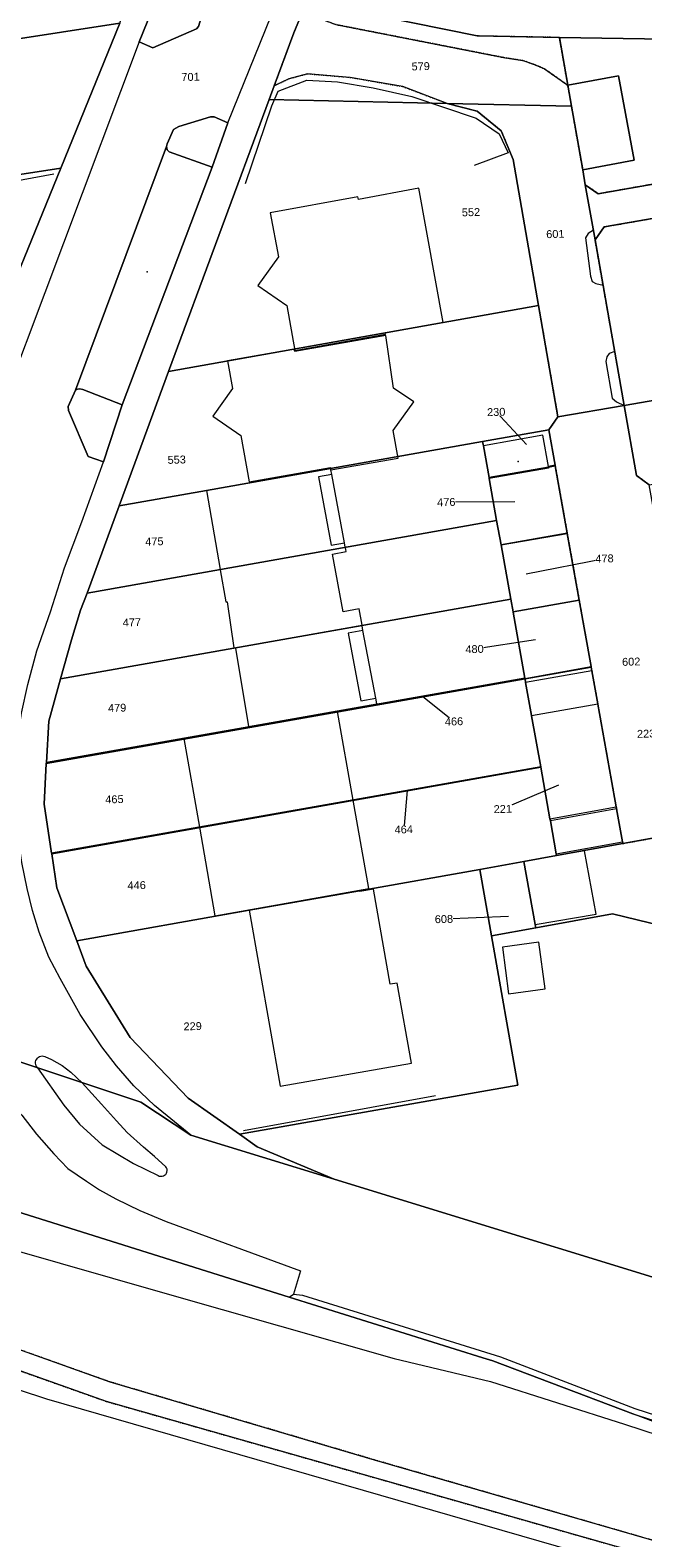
# Model space of a CAD drawing. Header units: millimetres. Extents: x -191 to 81095, y -508122 to 28741.
# Tile 38 of 251: x 4758 to 4813, y 9459 to 9593. Entities that reach past the tile are written whole.
import ezdxf

# ---------------------------------------------------------------- set-up
doc = ezdxf.new("R2010")
doc.units = ezdxf.units.MM
doc.linetypes.add('VE22-087 DB - VST Hervest-Dorsten ALK VA2736$0$1', pattern=[0])
doc.linetypes.add('VE22-087 DB - VST Hervest-Dorsten ALK VA2736$0$2', pattern=[0.16, 0.06, -0.1])
doc.layers.get('0').update_dxf_attribs({"color": 251})
for name, color, linetype, lineweight in [('VE22-087 DB - VST Hervest-Dorsten ALK VA2736$0$AX_Bauteil', 7, 'VE22-087 DB - VST Hervest-Dorsten ALK VA2736$0$1', 18), ('VE22-087 DB - VST Hervest-Dorsten ALK VA2736$0$AX_DammWallDeich', 7, 'VE22-087 DB - VST Hervest-Dorsten ALK VA2736$0$1', 18), ('VE22-087 DB - VST Hervest-Dorsten ALK VA2736$0$AX_Flurstueck', 9, 'VE22-087 DB - VST Hervest-Dorsten ALK VA2736$0$1', 18), ('VE22-087 DB - VST Hervest-Dorsten ALK VA2736$0$AX_Gebaeude', 7, 'VE22-087 DB - VST Hervest-Dorsten ALK VA2736$0$1', 18), ('VE22-087 DB - VST Hervest-Dorsten ALK VA2736$0$AX_Gelaendekante', 7, 'VE22-087 DB - VST Hervest-Dorsten ALK VA2736$0$1', 18), ('VE22-087 DB - VST Hervest-Dorsten ALK VA2736$0$AX_IndustrieUndGewerbeflaeche', 7, 'VE22-087 DB - VST Hervest-Dorsten ALK VA2736$0$1', 18), ('VE22-087 DB - VST Hervest-Dorsten ALK VA2736$0$AX_Platz', 7, 'VE22-087 DB - VST Hervest-Dorsten ALK VA2736$0$1', 18), ('VE22-087 DB - VST Hervest-Dorsten ALK VA2736$0$AX_SportFreizeitUndErholungsflaeche', 7, 'VE22-087 DB - VST Hervest-Dorsten ALK VA2736$0$1', 18), ('VE22-087 DB - VST Hervest-Dorsten ALK VA2736$0$AX_Strassenverkehr', 7, 'VE22-087 DB - VST Hervest-Dorsten ALK VA2736$0$1', 18), ('VE22-087 DB - VST Hervest-Dorsten ALK VA2736$0$AX_Strassenverkehrsanlage', 7, 'VE22-087 DB - VST Hervest-Dorsten ALK VA2736$0$1', 18), ('VE22-087 DB - VST Hervest-Dorsten ALK VA2736$0$AX_UnlandVegetationsloseFlaeche', 7, 'VE22-087 DB - VST Hervest-Dorsten ALK VA2736$0$1', 18), ('VE22-087 DB - VST Hervest-Dorsten ALK VA2736$0$AX_Vegetationsmerkmal', 7, 'VE22-087 DB - VST Hervest-Dorsten ALK VA2736$0$1', 18), ('VE22-087 DB - VST Hervest-Dorsten ALK VA2736$0$AX_Weg', 7, 'VE22-087 DB - VST Hervest-Dorsten ALK VA2736$0$1', 18), ('VE22-087 DB - VST Hervest-Dorsten ALK VA2736$0$AX_Wohnbauflaeche', 7, 'VE22-087 DB - VST Hervest-Dorsten ALK VA2736$0$1', 18)]:
    doc.layers.add(name, color=color, linetype=linetype, lineweight=lineweight)
doc.layers.add('XREF ALK Kataster', color=251, linetype='Continuous')
doc.styles.add('VE22-087 DB - VST Hervest-Dorsten ALK VA2736$0$0', font='arial.ttf')

# ---------------------------------------------------------------- blocks, each defined once
blk = doc.blocks.new('VE22-087 DB - VST Hervest-Dorsten ALK VA2736$0$99')
at = {"color": 0}
blk.add_point((0, 0), dxfattribs=at)
blk = doc.blocks.new('VE22-087 DB - VST Hervest-Dorsten ALK VA2736')
at = {"layer": 'VE22-087 DB - VST Hervest-Dorsten ALK VA2736$0$AX_Bauteil', "color": 7, "linetype": 'VE22-087 DB - VST Hervest-Dorsten ALK VA2736$0$1', "lineweight": 13, "ltscale": 0.5}
for points in [[(4783.81, 9553.09, 0), (4784.93, 9547.01, 0), (4786.11, 9547.23, 0), (4784.98, 9553.3, 0)], [(4786.44, 9539.19, 0), (4787.57, 9533.16, 0), (4788.9, 9533.41, 0), (4787.77, 9539.43, 0)]]:
    blk.add_polyline3d(points, close=True, dxfattribs=at)
at = {"layer": 'VE22-087 DB - VST Hervest-Dorsten ALK VA2736$0$AX_Flurstueck', "linetype": 'VE22-087 DB - VST Hervest-Dorsten ALK VA2736$0$1', "lineweight": 13, "ltscale": 0.5}
for points in [[(4766.11, 9593.5, 0), (4760.83, 9580.59, 0), (4754.01, 9563.9, 0)], [(4755.11, 9501.7, 0), (4767.96, 9497.43, 0), (4772.44, 9494.49, 0), (4785.19, 9490.58, 0), (4778.35, 9493.46, 0), (4776.76, 9494.58, 0), (4772.19, 9497.8, 0), (4767.03, 9503.2, 0), (4763.11, 9509.54, 0), (4762.26, 9511.8, 0), (4760.49, 9516.53, 0), (4760.03, 9519.55, 0), (4760.02, 9519.61, 0), (4759.36, 9523.97, 0), (4759.55, 9527.6, 0), (4759.56, 9527.67, 0), (4759.76, 9531.36, 0), (4760.81, 9535.12, 0), (4761.79, 9538.6, 0), (4762.61, 9541.24, 0), (4763.18, 9542.76, 0), (4766.04, 9550.51, 0), (4770.45, 9562.47, 0), (4779.41, 9586.7, 0), (4779.86, 9587.92, 0), (4781.6, 9592.63, 0), (4783.05, 9596.17, 0)], [(4718.73, 9598.29, 0), (4716.67, 9592.69, 0), (4715.34, 9589.05, 0), (4713.64, 9584.4, 0), (4717.37, 9586, 0), (4718.6, 9586.19, 0), (4723.71, 9586.97, 0), (4766.11, 9593.5, 0)], [(4730.56, 9495.99, 0), (4781.19, 9480.09, 0), (4798.45, 9474.67, 0), (4799.33, 9474.42, 0), (4811.83, 9469.71, 0), (4834.12, 9462.64, 0), (4837.9, 9474.39, 0), (4836.92, 9474.69, 0), (4832.15, 9476.16, 0), (4824.81, 9478.41, 0), (4785.19, 9490.58, 0), (4772.44, 9494.49, 0), (4767.96, 9497.43, 0), (4755.11, 9501.7, 0)], [(4831.24, 9582.25, 0), (4808.74, 9578.3, 0), (4807.58, 9579.11, 0), (4808.45, 9574.19, 0), (4809.26, 9575.35, 0), (4816.64, 9576.64, 0)], [(4735.87, 9459.74, 0), (4768.78, 9450.44, 0), (4787.1, 9445.37, 0), (4797.71, 9442.79, 0), (4808.72, 9439.17, 0), (4821.91, 9435.8, 0), (4825.32, 9434.59, 0), (4830.98, 9432.6, 0), (4832.35, 9437.38, 0), (4836.32, 9450.55, 0), (4839.29, 9460.39, 0), (4827.67, 9463.73, 0), (4811.83, 9469.71, 0), (4799.33, 9474.42, 0), (4798.45, 9474.67, 0), (4781.19, 9480.09, 0), (4730.56, 9495.99, 0)], [(4802.35, 9555.97, 0), (4799.64, 9558.88, 0)], [(4801.29, 9550.88, 0), (4795.19, 9550.85, 0)], [(4802.31, 9544.46, 0), (4809.29, 9545.83, 0)], [(4803.14, 9538.59, 0), (4797.71, 9537.77, 0)], [(4793.09, 9533.54, 0), (4795.88, 9531.33, 0)], [(4791.7, 9525.18, 0), (4791.4, 9521.72, 0)], [(4805.19, 9525.65, 0), (4800.23, 9523.54, 0)], [(4800.75, 9513.96, 0), (4794.98, 9513.74, 0)]]:
    blk.add_polyline3d(points, dxfattribs=at)
for points in [[(4797.93, 9592.35, 0), (4805.27, 9592.21, 0), (4818.53, 9592.01, 0), (4819.37, 9611.26, 0), (4806.89, 9611.8, 0), (4807.14, 9618.66, 0), (4804.31, 9619.84, 0), (4799.03, 9622.03, 0), (4794.8, 9623.79, 0), (4792.61, 9619.46, 0), (4784.13, 9598.79, 0), (4784.23, 9596.25, 0), (4786.32, 9594.69, 0)], [(4786.32, 9594.69, 0), (4784.23, 9596.25, 0), (4784.13, 9598.79, 0), (4783.05, 9596.17, 0), (4781.6, 9592.63, 0), (4779.86, 9587.92, 0), (4779.41, 9586.7, 0), (4795.28, 9586.34, 0), (4806.35, 9586.09, 0), (4806.02, 9587.96, 0), (4805.27, 9592.21, 0), (4797.93, 9592.35, 0)], [(4717.37, 9586, 0), (4712.65, 9573.15, 0), (4760.83, 9580.59, 0), (4766.11, 9593.5, 0), (4723.71, 9586.97, 0), (4718.6, 9586.19, 0)], [(4850.86, 9591.53, 0), (4834.03, 9591.77, 0), (4818.53, 9592.01, 0), (4805.27, 9592.21, 0), (4806.02, 9587.96, 0), (4806.35, 9586.09, 0), (4807.35, 9580.44, 0), (4807.58, 9579.11, 0), (4808.74, 9578.3, 0), (4831.24, 9582.25, 0), (4834.7, 9582.53, 0), (4838.18, 9582.25, 0), (4841.49, 9581.36, 0), (4844.64, 9579.88, 0), (4847.58, 9578.24, 0), (4848.9, 9577.87, 0), (4850.24, 9578.06, 0), (4851.32, 9578.83, 0), (4851.97, 9580.06, 0), (4849.56, 9580.7, 0), (4850.69, 9584.97, 0), (4853.1, 9584.33, 0), (4854.63, 9590.1, 0), (4854.63, 9590.11, 0)], [(4800.08, 9583.9, 0), (4797.93, 9585.66, 0), (4795.28, 9586.34, 0), (4779.41, 9586.7, 0), (4770.45, 9562.47, 0), (4803.41, 9568.34, 0), (4801.14, 9581.35, 0)], [(4807.58, 9579.11, 0), (4807.35, 9580.44, 0), (4806.35, 9586.09, 0), (4795.28, 9586.34, 0), (4797.93, 9585.66, 0), (4800.08, 9583.9, 0), (4801.14, 9581.35, 0), (4803.41, 9568.34, 0), (4805.14, 9558.44, 0), (4811.05, 9559.45, 0), (4808.45, 9574.19, 0)], [(4712.65, 9573.15, 0), (4706.57, 9556.56, 0), (4729.63, 9560.11, 0), (4734.01, 9560.81, 0), (4737.79, 9561.41, 0), (4737.89, 9561.42, 0), (4740.08, 9561.72, 0), (4748.11, 9563, 0), (4754.01, 9563.9, 0), (4760.83, 9580.59, 0)], [(4816.64, 9576.64, 0), (4809.26, 9575.35, 0), (4808.45, 9574.19, 0), (4811.05, 9559.45, 0), (4819.42, 9560.91, 0)], [(4773.82, 9551.89, 0), (4784.88, 9553.84, 0), (4798.43, 9556.24, 0), (4804.32, 9557.28, 0), (4805.14, 9558.44, 0), (4803.41, 9568.34, 0), (4770.45, 9562.47, 0), (4766.04, 9550.51, 0)], [(4841.46, 9563.76, 0), (4839.8, 9563.47, 0), (4819.59, 9559.93, 0), (4819.42, 9560.91, 0), (4811.05, 9559.45, 0), (4812.15, 9553.21, 0), (4813.28, 9552.38, 0), (4819.17, 9553.41, 0), (4820.76, 9544.58, 0), (4842.58, 9548.41, 0), (4846.29, 9562.48, 0)], [(4805.14, 9558.44, 0), (4804.32, 9557.28, 0), (4804.89, 9554.13, 0), (4804.9, 9554.08, 0), (4805.97, 9548.1, 0), (4805.97, 9548.07, 0), (4807.04, 9542.13, 0), (4807.04, 9542.12, 0), (4808.09, 9536.22, 0), (4808.11, 9536.15, 0), (4808.16, 9535.84, 0), (4808.69, 9532.91, 0), (4808.69, 9532.88, 0), (4810.33, 9523.73, 0), (4810.36, 9523.55, 0), (4810.89, 9520.61, 0), (4810.92, 9520.46, 0), (4818.78, 9521.88, 0), (4817, 9531.71, 0), (4813.28, 9552.38, 0), (4812.15, 9553.21, 0), (4811.05, 9559.45, 0)], [(4804.89, 9554.13, 0), (4804.32, 9557.28, 0), (4798.43, 9556.24, 0), (4798.5, 9555.86, 0), (4799, 9553.04, 0), (4804.29, 9553.97, 0), (4804.9, 9554.08, 0)], [(4773.82, 9551.89, 0), (4766.04, 9550.51, 0), (4763.18, 9542.76, 0), (4799.68, 9549.23, 0), (4799.01, 9552.95, 0), (4799, 9553.04, 0), (4798.5, 9555.86, 0), (4798.43, 9556.24, 0), (4784.88, 9553.84, 0)], [(4804.29, 9553.97, 0), (4799, 9553.04, 0), (4799.01, 9552.95, 0), (4799.68, 9549.23, 0), (4800.07, 9547.06, 0), (4805.97, 9548.1, 0), (4804.9, 9554.08, 0)], [(4763.18, 9542.76, 0), (4762.61, 9541.24, 0), (4761.79, 9538.6, 0), (4760.81, 9535.12, 0), (4800.94, 9542.2, 0), (4800.07, 9547.06, 0), (4799.68, 9549.23, 0)], [(4805.97, 9548.07, 0), (4805.97, 9548.1, 0), (4800.07, 9547.06, 0), (4800.94, 9542.2, 0), (4801.14, 9541.09, 0), (4807.04, 9542.13, 0)], [(4800.94, 9542.2, 0), (4760.81, 9535.12, 0), (4759.76, 9531.36, 0), (4759.56, 9527.67, 0), (4802.2, 9535.17, 0), (4801.14, 9541.06, 0), (4801.14, 9541.09, 0)], [(4807.04, 9542.13, 0), (4801.14, 9541.09, 0), (4801.14, 9541.06, 0), (4802.2, 9535.17, 0), (4802.2, 9535.15, 0), (4802.21, 9535.11, 0), (4808.11, 9536.15, 0), (4808.09, 9536.22, 0), (4807.04, 9542.12, 0)], [(4810.89, 9520.61, 0), (4810.36, 9523.55, 0), (4810.33, 9523.73, 0), (4808.69, 9532.88, 0), (4808.69, 9532.91, 0), (4808.16, 9535.84, 0), (4808.11, 9536.15, 0), (4802.21, 9535.11, 0), (4802.26, 9534.79, 0), (4802.79, 9531.87, 0), (4802.79, 9531.84, 0), (4803.61, 9527.29, 0), (4803.61, 9527.25, 0), (4804.43, 9522.67, 0), (4804.47, 9522.48, 0), (4804.99, 9519.54, 0), (4805.02, 9519.39, 0), (4810.92, 9520.46, 0)], [(4802.79, 9531.87, 0), (4802.26, 9534.79, 0), (4802.21, 9535.11, 0), (4759.55, 9527.6, 0), (4759.36, 9523.97, 0), (4760.02, 9519.61, 0), (4803.61, 9527.29, 0), (4802.79, 9531.84, 0)], [(4802.2, 9535.17, 0), (4759.56, 9527.67, 0), (4759.55, 9527.6, 0), (4802.21, 9535.11, 0), (4802.2, 9535.15, 0)], [(4848.08, 9504.97, 0), (4848.53, 9506.68, 0), (4851, 9519.46, 0), (4852.04, 9523.45, 0), (4823.33, 9530.4, 0), (4824.67, 9522.95, 0), (4818.78, 9521.88, 0), (4810.92, 9520.46, 0), (4805.02, 9519.39, 0), (4802.1, 9518.86, 0), (4803.1, 9513.25, 0), (4803.16, 9512.95, 0), (4810, 9514.19, 0), (4845.17, 9505.67, 0)], [(4803.61, 9527.29, 0), (4760.02, 9519.61, 0), (4760.03, 9519.55, 0), (4803.61, 9527.25, 0)], [(4804.47, 9522.48, 0), (4804.43, 9522.67, 0), (4803.61, 9527.25, 0), (4760.03, 9519.55, 0), (4760.49, 9516.53, 0), (4762.26, 9511.8, 0), (4777.64, 9514.52, 0), (4787.47, 9516.25, 0), (4798.17, 9518.14, 0), (4802.1, 9518.86, 0), (4805.02, 9519.39, 0), (4804.99, 9519.54, 0)], [(4763.11, 9509.54, 0), (4767.03, 9503.2, 0), (4772.19, 9497.8, 0), (4776.76, 9494.58, 0), (4801.56, 9498.95, 0), (4799.22, 9512.24, 0), (4798.17, 9518.14, 0), (4787.47, 9516.25, 0), (4777.64, 9514.52, 0), (4762.26, 9511.8, 0)], [(4803.1, 9513.25, 0), (4802.1, 9518.86, 0), (4798.17, 9518.14, 0), (4799.22, 9512.24, 0), (4803.16, 9512.95, 0)], [(4801.56, 9498.95, 0), (4776.76, 9494.58, 0), (4778.35, 9493.46, 0), (4785.19, 9490.58, 0), (4824.81, 9478.41, 0), (4832.15, 9476.16, 0), (4833.43, 9481, 0), (4830.54, 9481.77, 0), (4833.1, 9491.41, 0), (4840.83, 9489.36, 0), (4845.17, 9505.67, 0), (4810, 9514.19, 0), (4803.16, 9512.95, 0), (4799.22, 9512.24, 0)]]:
    blk.add_polyline3d(points, close=True, dxfattribs=at)
at = {"layer": 'VE22-087 DB - VST Hervest-Dorsten ALK VA2736$0$AX_Gebaeude', "color": 7, "linetype": 'VE22-087 DB - VST Hervest-Dorsten ALK VA2736$0$1', "lineweight": 13, "ltscale": 0.5}
for points in [[(4792.74, 9578.8, 0), (4787.37, 9577.78, 0), (4787.32, 9578.02, 0), (4779.51, 9576.59, 0), (4780.23, 9572.7, 0), (4778.41, 9570.14, 0), (4780.98, 9568.36, 0), (4781.69, 9564.35, 0), (4789.78, 9565.79, 0), (4789.76, 9565.92, 0), (4794.91, 9566.84, 0)], [(4790.5, 9560.99, 0), (4789.79, 9565.69, 0), (4781.69, 9564.25, 0), (4781.64, 9564.48, 0), (4775.7, 9563.42, 0), (4776.14, 9560.96, 0), (4774.4, 9558.5, 0), (4776.89, 9556.79, 0), (4777.63, 9552.65, 0), (4784.86, 9553.93, 0), (4784.88, 9553.84, 0), (4784.91, 9553.72, 0), (4790.91, 9554.77, 0), (4790.47, 9557.22, 0), (4792.3, 9559.78, 0)], [(4803.8, 9556.8, 0), (4798.5, 9555.86, 0), (4799, 9553.04, 0), (4804.29, 9553.97, 0), (4804.29, 9554.02, 0)], [(4804.29, 9553.97, 0), (4804.31, 9553.88, 0), (4799.01, 9552.95, 0), (4799.68, 9549.23, 0), (4800.07, 9547.06, 0), (4805.97, 9548.07, 0), (4805.97, 9548.1, 0), (4804.9, 9554.08, 0), (4804.89, 9554.13, 0), (4804.29, 9554.02, 0)], [(4786.11, 9547.23, 0), (4784.98, 9553.3, 0), (4784.91, 9553.72, 0), (4784.88, 9553.84, 0), (4773.82, 9551.89, 0), (4775.04, 9544.86, 0), (4786.19, 9546.84, 0)], [(4805.97, 9548.07, 0), (4800.07, 9547.06, 0), (4800.94, 9542.2, 0), (4801.14, 9541.09, 0), (4807.04, 9542.13, 0)], [(4787.42, 9541.34, 0), (4786.01, 9541.08, 0), (4785.06, 9546.23, 0), (4786.26, 9546.45, 0), (4786.2, 9546.8, 0), (4775.04, 9544.83, 0), (4775.54, 9541.97, 0), (4775.67, 9541.99, 0), (4776.26, 9537.88, 0), (4787.69, 9539.89, 0)], [(4807.04, 9542.12, 0), (4801.14, 9541.06, 0), (4802.2, 9535.17, 0), (4802.2, 9535.15, 0), (4808.09, 9536.22, 0)], [(4787.77, 9539.43, 0), (4787.69, 9539.85, 0), (4776.4, 9537.86, 0), (4777.58, 9530.88, 0), (4788.99, 9532.9, 0), (4788.9, 9533.41, 0)], [(4808.16, 9535.84, 0), (4802.26, 9534.79, 0), (4802.79, 9531.87, 0), (4808.69, 9532.91, 0)], [(4808.69, 9532.88, 0), (4802.79, 9531.84, 0), (4803.61, 9527.29, 0), (4803.61, 9527.25, 0), (4804.43, 9522.67, 0), (4810.33, 9523.73, 0)], [(4785.5, 9532.21, 0), (4771.8, 9529.81, 0), (4773.2, 9521.91, 0), (4786.89, 9524.33, 0)], [(4788.29, 9516.45, 0), (4786.89, 9524.33, 0), (4773.2, 9521.91, 0), (4774.58, 9514.03, 0)], [(4810.36, 9523.55, 0), (4804.47, 9522.48, 0), (4804.99, 9519.54, 0), (4810.89, 9520.61, 0)], [(4808.54, 9514.16, 0), (4807.52, 9519.82, 0), (4802.1, 9518.86, 0), (4803.1, 9513.25, 0)], [(4788.71, 9516.4, 0), (4787.48, 9516.18, 0), (4787.47, 9516.25, 0), (4777.64, 9514.52, 0), (4780.38, 9498.86, 0), (4792.08, 9500.92, 0), (4790.82, 9508.04, 0), (4790.19, 9507.93, 0)], [(4803.44, 9511.69, 0), (4800.19, 9511.25, 0), (4800.75, 9507.08, 0), (4804, 9507.52, 0)]]:
    blk.add_polyline3d(points, close=True, dxfattribs=at)
at = {"layer": 'VE22-087 DB - VST Hervest-Dorsten ALK VA2736$0$AX_Gelaendekante', "color": 18, "linetype": 'VE22-087 DB - VST Hervest-Dorsten ALK VA2736$0$1', "lineweight": 13, "ltscale": 0.5, "true_color": 0x520000}
blk.add_polyline3d([(4701.46, 9492.44, 0), (4712.71, 9494.66, 0), (4716.45, 9495.03, 0), (4719.95, 9494.91, 0), (4728.33, 9492.39, 0), (4770.12, 9480.45, 0), (4790.56, 9474.63, 0), (4799.14, 9472.59, 0), (4811.06, 9468.79, 0), (4843.86, 9458.08, 0), (4843.38, 9456.16, 0), (4844.37, 9455.03, 0), (4846.52, 9453.82, 0), (4852.95, 9452.18, 0)], dxfattribs=at)
at = {"layer": 'VE22-087 DB - VST Hervest-Dorsten ALK VA2736$0$AX_IndustrieUndGewerbeflaeche', "color": 253, "linetype": 'VE22-087 DB - VST Hervest-Dorsten ALK VA2736$0$1', "lineweight": 13, "ltscale": 0.5, "true_color": 0x999999}
blk.add_polyline3d([(4804.9, 9554.08, 0), (4804.89, 9554.13, 0), (4804.32, 9557.28, 0), (4798.43, 9556.24, 0), (4798.5, 9555.86, 0), (4799, 9553.04, 0), (4804.29, 9553.97, 0)], close=True, dxfattribs=at)
at = {"layer": 'VE22-087 DB - VST Hervest-Dorsten ALK VA2736$0$AX_Platz', "color": 254, "linetype": 'VE22-087 DB - VST Hervest-Dorsten ALK VA2736$0$1', "lineweight": 13, "ltscale": 0.5, "true_color": 0xd9ffd9}
for points in [[(4810.55, 9588.8, 0), (4806.02, 9587.96, 0), (4806.35, 9586.09, 0), (4807.35, 9580.44, 0), (4811.94, 9581.29, 0)], [(4770.26, 9582.51, 0), (4762.15, 9560.81, 0), (4762.33, 9560.9, 0), (4762.54, 9560.95, 0), (4762.8, 9560.87, 0), (4766.31, 9559.52, 0), (4774.34, 9580.67, 0), (4770.51, 9582.03, 0), (4770.32, 9582.21, 0)], [(4819.42, 9560.91, 0), (4816.64, 9576.64, 0), (4809.26, 9575.35, 0), (4808.45, 9574.19, 0), (4811.05, 9559.45, 0)]]:
    blk.add_polyline3d(points, close=True, dxfattribs=at)
at = {"layer": 'VE22-087 DB - VST Hervest-Dorsten ALK VA2736$0$AX_SportFreizeitUndErholungsflaeche', "color": 253, "linetype": 'VE22-087 DB - VST Hervest-Dorsten ALK VA2736$0$1', "lineweight": 13, "ltscale": 0.5, "true_color": 0x999999}
blk.add_polyline3d([(4818.53, 9592.01, 0), (4805.27, 9592.21, 0), (4806.02, 9587.96, 0), (4810.55, 9588.8, 0), (4811.94, 9581.29, 0), (4807.35, 9580.44, 0), (4807.58, 9579.11, 0), (4808.74, 9578.3, 0), (4831.24, 9582.25, 0)], dxfattribs=at)
at = {"layer": 'VE22-087 DB - VST Hervest-Dorsten ALK VA2736$0$AX_Strassenverkehr', "color": 253, "linetype": 'VE22-087 DB - VST Hervest-Dorsten ALK VA2736$0$1', "lineweight": 13, "ltscale": 0.5, "true_color": 0x999999}
for points in [[(4753.46, 9595.15, 0), (4749.68, 9594.73, 0), (4743.34, 9593.96, 0), (4736.71, 9593.06, 0), (4731.84, 9592.13, 0), (4727.78, 9591.3, 0), (4724.65, 9590.26, 0), (4721.35, 9588.99, 0), (4719.61, 9587.89, 0), (4717.37, 9586, 0), (4718.6, 9586.19, 0), (4723.71, 9586.97, 0), (4766.11, 9593.5, 0), (4766.58, 9594.81, 0), (4760.13, 9594.83, 0)], [(4769.26, 9595.34, 0), (4767.83, 9591.82, 0), (4769.03, 9591.29, 0), (4772.93, 9592.98, 0), (4773.12, 9593.2, 0), (4773.31, 9593.87, 0)], [(4767.83, 9591.82, 0), (4769.26, 9595.34, 0), (4773.31, 9593.87, 0), (4773.12, 9593.2, 0), (4772.93, 9592.98, 0), (4769.03, 9591.29, 0)], [(4774.17, 9585.15, 0), (4771.36, 9584.3, 0), (4770.88, 9584.02, 0), (4770.33, 9582.75, 0), (4770.26, 9582.51, 0), (4770.32, 9582.21, 0), (4770.51, 9582.03, 0), (4774.34, 9580.67, 0), (4775.73, 9584.61, 0), (4774.51, 9585.16, 0)], [(4762.54, 9560.95, 0), (4762.33, 9560.9, 0), (4762.15, 9560.81, 0), (4761.49, 9559.36, 0), (4761.53, 9559.01, 0), (4763.27, 9554.92, 0), (4764.65, 9554.45, 0), (4766.31, 9559.52, 0), (4762.8, 9560.87, 0)]]:
    blk.add_polyline3d(points, close=True, dxfattribs=at)
at = {"layer": 'VE22-087 DB - VST Hervest-Dorsten ALK VA2736$0$AX_Strassenverkehrsanlage', "color": 7, "linetype": 'VE22-087 DB - VST Hervest-Dorsten ALK VA2736$0$1', "lineweight": 13, "ltscale": 0.5, "true_color": 0xf7f7f0}
for points in [[(4767.83, 9591.82, 0), (4754.3, 9555.97, 0)], [(4758.76, 9500.49, 0), (4758.65, 9500.68, 0), (4758.61, 9500.8, 0), (4758.6, 9500.92, 0), (4758.6, 9501.04, 0), (4758.63, 9501.15, 0), (4758.69, 9501.26, 0), (4758.76, 9501.36, 0), (4758.85, 9501.44, 0), (4758.95, 9501.5, 0), (4759.07, 9501.53, 0), (4759.18, 9501.55, 0), (4759.3, 9501.54, 0), (4759.42, 9501.51, 0), (4760, 9501.23, 0), (4760.95, 9500.71, 0), (4761.72, 9500.1, 0), (4762.75, 9499.16, 0)], [(4758.76, 9500.49, 0), (4761.12, 9497.17, 0), (4762.51, 9495.47, 0), (4764.52, 9493.65, 0), (4767.32, 9491.99, 0), (4769.51, 9490.92, 0), (4769.62, 9490.86, 0), (4769.74, 9490.84, 0), (4769.87, 9490.84, 0), (4769.99, 9490.87, 0), (4770.09, 9490.93, 0), (4770.19, 9491.01, 0), (4770.26, 9491.11, 0), (4770.3, 9491.22, 0), (4770.32, 9491.35, 0), (4770.31, 9491.47, 0), (4770.27, 9491.58, 0), (4770.2, 9491.69, 0), (4769.19, 9492.61, 0), (4768.21, 9493.44, 0), (4766.76, 9494.74, 0), (4765.79, 9495.79, 0), (4764.48, 9497.25, 0), (4762.75, 9499.16, 0)], [(4751.11, 9498.51, 0), (4753.02, 9498.71, 0), (4754.18, 9498.56, 0), (4755.25, 9498.09, 0), (4756.14, 9497.45, 0), (4757.36, 9496.28, 0), (4758.67, 9494.6, 0), (4760.22, 9492.85, 0), (4761.47, 9491.54, 0), (4763.13, 9490.41, 0), (4764.29, 9489.63, 0), (4765.73, 9488.83, 0), (4767.87, 9487.81, 0), (4770.22, 9486.82, 0), (4782.2, 9482.42, 0), (4781.58, 9480.34, 0)]]:
    blk.add_polyline3d(points, dxfattribs=at)
at = {"layer": 'VE22-087 DB - VST Hervest-Dorsten ALK VA2736$0$AX_UnlandVegetationsloseFlaeche', "color": 253, "linetype": 'VE22-087 DB - VST Hervest-Dorsten ALK VA2736$0$1', "lineweight": 13, "ltscale": 0.5, "true_color": 0x999999}
blk.add_polyline3d([(4741.74, 9480.9, 0), (4765.2, 9472.55, 0), (4788.77, 9465.61, 0), (4815.02, 9458.03, 0), (4836.71, 9451.83, 0), (4850.8, 9448.18, 0), (4871.35, 9442, 0), (4878.41, 9440.06, 0), (4880.79, 9448.73, 0), (4875.97, 9450.1, 0), (4875.2, 9447.58, 0), (4846.21, 9455.73, 0), (4846.88, 9458.3, 0), (4839.29, 9460.39, 0), (4827.67, 9463.73, 0), (4811.83, 9469.71, 0), (4799.33, 9474.42, 0), (4798.45, 9474.67, 0), (4781.19, 9480.09, 0), (4730.56, 9495.99, 0)], dxfattribs=at)
at = {"layer": 'VE22-087 DB - VST Hervest-Dorsten ALK VA2736$0$AX_Vegetationsmerkmal', "color": 7, "linetype": 'VE22-087 DB - VST Hervest-Dorsten ALK VA2736$0$1', "lineweight": 13, "ltscale": 0.5}
for points in [[(4777.3, 9579.2, 0), (4779.64, 9586.13, 0), (4780.21, 9587.44, 0), (4782.76, 9588.41, 0), (4785.5, 9588.26, 0), (4788.68, 9587.73, 0), (4792.12, 9586.95, 0), (4797.86, 9585.04, 0), (4799.91, 9583.63, 0), (4800.7, 9581.93, 0), (4797.68, 9580.83, 0)], [(4753.92, 9578.92, 0), (4760.23, 9580.06, 0)], [(4777.12, 9494.93, 0), (4794.24, 9498.04, 0)]]:
    blk.add_polyline3d(points, dxfattribs=at)
for points in [[(4808.3, 9575.05, 0), (4807.84, 9574.75, 0), (4807.6, 9574.38, 0), (4808.03, 9570.96, 0), (4808.2, 9570.49, 0), (4808.52, 9570.3, 0), (4809.16, 9570.17, 0), (4808.45, 9574.19, 0)], [(4810.2, 9564.25, 0), (4809.7, 9564.09, 0), (4809.5, 9563.78, 0), (4809.4, 9563.38, 0), (4809.98, 9560.1, 0), (4810.35, 9559.79, 0), (4811.05, 9559.45, 0)]]:
    blk.add_polyline3d(points, close=True, dxfattribs=at)
at = {"layer": 'VE22-087 DB - VST Hervest-Dorsten ALK VA2736$0$AX_Wohnbauflaeche', "color": 253, "linetype": 'VE22-087 DB - VST Hervest-Dorsten ALK VA2736$0$1', "lineweight": 13, "ltscale": 0.5, "true_color": 0x999999}
blk.add_polyline3d([(4786.32, 9594.69, 0), (4797.93, 9592.35, 0), (4805.27, 9592.21, 0), (4818.53, 9592.01, 0), (4834.03, 9591.77, 0), (4850.86, 9591.53, 0), (4853.4, 9614.4, 0)], dxfattribs=at)
at = {"layer": 'VE22-087 DB - VST Hervest-Dorsten ALK VA2736$0$AX_Gebaeude', "color": 7, "xscale": 0.5, "yscale": 0.5, "zscale": 0.5, "rotation": 1.589381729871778}
blk.add_blockref('VE22-087 DB - VST Hervest-Dorsten ALK VA2736$0$99', (4801.59, 9554.46), dxfattribs=at)
at = {"layer": 'VE22-087 DB - VST Hervest-Dorsten ALK VA2736$0$AX_Platz', "color": 7, "xscale": 0.5, "yscale": 0.5, "zscale": 0.5, "rotation": 1.589385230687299}
blk.add_blockref('VE22-087 DB - VST Hervest-Dorsten ALK VA2736$0$99', (4768.55, 9571.34), dxfattribs=at)
at = {"layer": 'VE22-087 DB - VST Hervest-Dorsten ALK VA2736$0$AX_Flurstueck', "char_height": 0.7, "attachment_point": 2, "rotation": 1.5894, "style": 'VE22-087 DB - VST Hervest-Dorsten ALK VA2736$0$0', "bg_fill": 3, "box_fill_scale": 1, "bg_fill_color": 256, "bg_fill_transparency": 0}
for s, insert in [('701', (4772.39, 9589.05)), ('579', (4792.9, 9590)), ('552', (4797.38, 9577.01)), ('601', (4804.9, 9575.07)), ('230', (4799.63, 9559.23)), ('553', (4771.16, 9554.98)), ('476', (4795.18, 9551.2)), ('475', (4769.17, 9547.7)), ('478', (4809.28, 9546.18)), ('477', (4767.16, 9540.5)), ('480', (4797.7, 9538.12)), ('602', (4811.66, 9537)), ('479', (4765.85, 9532.89)), ('466', (4795.87, 9531.68)), ('223', (4812.99, 9530.59)), ('465', (4765.61, 9524.75)), ('221', (4800.22, 9523.89)), ('464', (4791.39, 9522.07)), ('446', (4767.59, 9517.1)), ('608', (4794.97, 9514.09)), ('229', (4772.58, 9504.55))]:
    blk.add_mtext(s, dxfattribs=dict(at, insert=insert))
at = {"layer": 'VE22-087 DB - VST Hervest-Dorsten ALK VA2736$0$AX_DammWallDeich', "color": 18, "linetype": 'VE22-087 DB - VST Hervest-Dorsten ALK VA2736$0$1', "lineweight": 13, "ltscale": 0.5, "true_color": 0x520000}
blk.add_polyline3d([(4846.88, 9458.3, 0), (4839.29, 9460.39, 0), (4827.67, 9463.73, 0), (4811.83, 9469.71, 0), (4799.33, 9474.42, 0), (4798.45, 9474.67, 0), (4781.19, 9480.09, 0), (4730.56, 9495.99, 0)], dxfattribs=at)
at = {"layer": 'VE22-087 DB - VST Hervest-Dorsten ALK VA2736$0$AX_Gelaendekante', "color": 18, "linetype": 'VE22-087 DB - VST Hervest-Dorsten ALK VA2736$0$1', "lineweight": 13, "ltscale": 0.5, "true_color": 0x520000}
blk.add_polyline3d([(4537.71, 9538.11, 0), (4571.66, 9529.87, 0), (4584.53, 9525.94, 0), (4638.34, 9506.17, 0), (4695.88, 9489.53, 0), (4735.35, 9478.98, 0), (4759.56, 9471.02, 0), (4825.26, 9452.11, 0), (4851.46, 9445.25, 0)], dxfattribs=at)
at = {"layer": 'VE22-087 DB - VST Hervest-Dorsten ALK VA2736$0$AX_Strassenverkehr', "color": 253, "linetype": 'VE22-087 DB - VST Hervest-Dorsten ALK VA2736$0$1', "lineweight": 13, "ltscale": 0.5, "true_color": 0x999999}
for points in [[(4766.11, 9593.5, 0), (4760.83, 9580.59, 0), (4754.01, 9563.9, 0)], [(4755.11, 9501.7, 0), (4767.96, 9497.43, 0), (4772.44, 9494.49, 0), (4785.19, 9490.58, 0), (4778.35, 9493.46, 0), (4776.76, 9494.58, 0), (4772.19, 9497.8, 0), (4767.03, 9503.2, 0), (4763.11, 9509.54, 0), (4762.26, 9511.8, 0), (4760.49, 9516.53, 0), (4760.03, 9519.55, 0), (4760.02, 9519.61, 0), (4759.36, 9523.97, 0), (4759.55, 9527.6, 0), (4759.56, 9527.67, 0), (4759.76, 9531.36, 0), (4760.81, 9535.12, 0), (4761.79, 9538.6, 0), (4762.61, 9541.24, 0), (4763.18, 9542.76, 0), (4766.04, 9550.51, 0), (4770.45, 9562.47, 0), (4779.41, 9586.7, 0), (4779.86, 9587.92, 0), (4781.6, 9592.63, 0), (4783.05, 9596.17, 0)], [(4730.56, 9495.99, 0), (4781.19, 9480.09, 0), (4781.58, 9480.34, 0), (4782.38, 9480.27, 0), (4800.03, 9474.77, 0), (4811.98, 9470.18, 0), (4834.23, 9462.98, 0), (4844.46, 9461.24, 0), (4853.37, 9458.65, 0)], [(4881.8, 9458, 0), (4877.4, 9459.37, 0), (4850.25, 9466.87, 0), (4848.81, 9468.04, 0), (4846.72, 9470.98, 0), (4846.51, 9471.79, 0), (4844.76, 9472.31, 0), (4841.86, 9473.19, 0), (4839.8, 9473.81, 0), (4837.9, 9474.39, 0), (4836.92, 9474.69, 0), (4832.15, 9476.16, 0), (4824.81, 9478.41, 0), (4785.19, 9490.58, 0), (4772.44, 9494.49, 0), (4767.96, 9497.43, 0), (4755.11, 9501.7, 0)]]:
    blk.add_polyline3d(points, dxfattribs=at)
blk.add_polyline3d([(4771.36, 9584.3, 0), (4774.17, 9585.15, 0), (4774.51, 9585.16, 0), (4775.73, 9584.61, 0), (4774.34, 9580.67, 0), (4766.31, 9559.52, 0), (4764.65, 9554.45, 0), (4763.27, 9554.92, 0), (4761.53, 9559.01, 0), (4761.49, 9559.36, 0), (4762.15, 9560.81, 0), (4770.26, 9582.51, 0), (4770.33, 9582.75, 0), (4770.88, 9584.02, 0)], close=True, dxfattribs=at)
at = {"layer": 'VE22-087 DB - VST Hervest-Dorsten ALK VA2736$0$AX_Strassenverkehrsanlage', "color": 7, "linetype": 'VE22-087 DB - VST Hervest-Dorsten ALK VA2736$0$1', "lineweight": 13, "ltscale": 0.5, "true_color": 0xf7f7f0}
for points in [[(4775.73, 9584.61, 0), (4789.71, 9619.16, 0), (4793.26, 9627.86, 0), (4795.09, 9633.52, 0), (4796.35, 9638.14, 0), (4797.45, 9641.33, 0), (4798.49, 9643.81, 0), (4800.16, 9647.66, 0), (4801.67, 9650.84, 0), (4802.41, 9652.49, 0), (4802.67, 9653.03, 0), (4802.87, 9653.41, 0), (4803.24, 9653.82, 0), (4806.2, 9656.29, 0), (4806.57, 9656.65, 0), (4806.84, 9657.08, 0), (4807.17, 9657.79, 0), (4808.96, 9661.62, 0), (4819.39, 9684.49, 0), (4822.38, 9691.73, 0), (4824.66, 9697.9, 0), (4826.29, 9703.16, 0), (4827.49, 9708.2, 0), (4829.17, 9715.82, 0)], [(4772.44, 9494.49, 0), (4769.18, 9497.13, 0), (4767.36, 9498.89, 0), (4765.8, 9500.66, 0), (4764.49, 9502.36, 0), (4762.56, 9505.25, 0), (4760.78, 9508.44, 0), (4759.77, 9510.35, 0), (4758.9, 9512.58, 0), (4758.31, 9514.51, 0), (4757.84, 9516.45, 0), (4757.37, 9518.77, 0), (4757.01, 9521.25, 0), (4756.79, 9523.49, 0), (4756.78, 9526.37, 0), (4756.96, 9529.46, 0), (4757.33, 9532.07, 0), (4757.91, 9534.63, 0), (4758.71, 9537.62, 0), (4759.93, 9541.08, 0), (4761.18, 9545.01, 0), (4762.72, 9549.11, 0), (4764.65, 9554.45, 0)]]:
    blk.add_polyline3d(points, dxfattribs=at)
at = {"layer": 'VE22-087 DB - VST Hervest-Dorsten ALK VA2736$0$AX_UnlandVegetationsloseFlaeche', "color": 253, "linetype": 'VE22-087 DB - VST Hervest-Dorsten ALK VA2736$0$1', "lineweight": 13, "ltscale": 0.5, "true_color": 0x999999}
blk.add_polyline3d([(4597.29, 9498.87, 0), (4649.71, 9481.32, 0), (4690.09, 9469.37, 0), (4734.2, 9457.04, 0), (4764.57, 9448.64, 0), (4782.51, 9442.95, 0), (4823.81, 9431.26, 0), (4832.32, 9428.85, 0), (4843.03, 9426.03, 0), (4872.37, 9417.6, 0), (4873.27, 9421.5, 0), (4873.54, 9422.37, 0), (4878.08, 9438.87, 0), (4836.32, 9450.55, 0), (4810.56, 9457.83, 0), (4764.91, 9470.79, 0), (4741.97, 9478.92, 0), (4737.89, 9480.13, 0), (4724.01, 9483.08, 0), (4705.05, 9488.67, 0), (4689.3, 9493.13, 0), (4649.54, 9504.17, 0), (4610.51, 9517.36, 0)], dxfattribs=at)
at = {"layer": 'VE22-087 DB - VST Hervest-Dorsten ALK VA2736$0$AX_Vegetationsmerkmal', "color": 7, "linetype": 'VE22-087 DB - VST Hervest-Dorsten ALK VA2736$0$1', "lineweight": 13, "ltscale": 0.5}
blk.add_polyline3d([(4784.13, 9598.79, 0), (4783.05, 9596.17, 0), (4783.2, 9595.05, 0), (4783.64, 9594.35, 0), (4784.24, 9593.78, 0), (4785.36, 9593.36, 0), (4800.3, 9590.43, 0), (4802, 9590.16, 0), (4802.96, 9589.84, 0), (4803.95, 9589.42, 0), (4806.02, 9587.96, 0), (4805.27, 9592.21, 0), (4797.93, 9592.35, 0), (4786.32, 9594.69, 0), (4784.23, 9596.25, 0)], close=True, dxfattribs=at)
at = {"layer": 'VE22-087 DB - VST Hervest-Dorsten ALK VA2736$0$AX_Weg', "color": 7, "linetype": 'VE22-087 DB - VST Hervest-Dorsten ALK VA2736$0$2', "lineweight": 13, "ltscale": 0.5}
blk.add_polyline3d([(4784.13, 9598.79, 0), (4783.05, 9596.17, 0), (4783.2, 9595.05, 0), (4783.64, 9594.35, 0), (4784.24, 9593.78, 0), (4785.36, 9593.36, 0), (4800.3, 9590.43, 0), (4802, 9590.16, 0), (4802.96, 9589.84, 0), (4803.95, 9589.42, 0), (4806.02, 9587.96, 0), (4805.27, 9592.21, 0), (4797.93, 9592.35, 0), (4786.32, 9594.69, 0), (4784.23, 9596.25, 0)], close=True, dxfattribs=at)
for points in [[(4813.28, 9552.38, 0), (4812.15, 9553.21, 0), (4811.05, 9559.45, 0), (4808.45, 9574.19, 0), (4809.26, 9575.35, 0), (4816.64, 9576.64, 0)], [(4831.24, 9582.25, 0), (4808.74, 9578.3, 0), (4807.58, 9579.11, 0), (4807.35, 9580.44, 0), (4806.35, 9586.09, 0), (4806.02, 9587.96, 0), (4803.95, 9589.42, 0), (4802.96, 9589.84, 0), (4802, 9590.16, 0), (4800.3, 9590.43, 0), (4785.36, 9593.36, 0)], [(4783.05, 9596.17, 0), (4781.6, 9592.63, 0), (4779.86, 9587.92, 0), (4781.16, 9588.53, 0), (4782.81, 9588.98, 0), (4786.63, 9588.66, 0), (4791.32, 9587.84, 0), (4795.28, 9586.34, 0), (4797.93, 9585.66, 0), (4800.08, 9583.9, 0), (4801.14, 9581.35, 0), (4803.41, 9568.34, 0), (4805.14, 9558.44, 0), (4804.32, 9557.28, 0), (4804.89, 9554.13, 0), (4804.9, 9554.08, 0), (4805.97, 9548.1, 0), (4805.97, 9548.07, 0), (4807.04, 9542.13, 0), (4807.04, 9542.12, 0), (4808.09, 9536.22, 0), (4808.11, 9536.15, 0), (4808.16, 9535.84, 0), (4808.69, 9532.91, 0), (4808.69, 9532.88, 0), (4810.33, 9523.73, 0), (4810.36, 9523.55, 0), (4810.89, 9520.61, 0), (4810.92, 9520.46, 0), (4818.78, 9521.88, 0)], [(4741.97, 9478.92, 0), (4764.91, 9470.79, 0), (4810.56, 9457.83, 0), (4836.32, 9450.55, 0), (4878.08, 9438.87, 0), (4878.41, 9440.06, 0), (4871.35, 9442, 0), (4850.8, 9448.18, 0), (4836.71, 9451.83, 0), (4815.02, 9458.03, 0), (4788.77, 9465.61, 0), (4765.2, 9472.55, 0), (4741.74, 9480.9, 0)]]:
    blk.add_polyline3d(points, dxfattribs=at)
at = {"layer": 'VE22-087 DB - VST Hervest-Dorsten ALK VA2736$0$AX_Wohnbauflaeche', "color": 253, "linetype": 'VE22-087 DB - VST Hervest-Dorsten ALK VA2736$0$1', "lineweight": 13, "ltscale": 0.5, "true_color": 0x999999}
blk.add_polyline3d([(4754.01, 9563.9, 0), (4760.83, 9580.59, 0), (4766.11, 9593.5, 0), (4723.71, 9586.97, 0)], dxfattribs=at)
for points in [[(4781.16, 9588.53, 0), (4779.86, 9587.92, 0), (4779.41, 9586.7, 0), (4770.45, 9562.47, 0), (4766.04, 9550.51, 0), (4763.18, 9542.76, 0), (4762.61, 9541.24, 0), (4761.79, 9538.6, 0), (4760.81, 9535.12, 0), (4759.76, 9531.36, 0), (4759.56, 9527.67, 0), (4759.55, 9527.6, 0), (4759.36, 9523.97, 0), (4760.02, 9519.61, 0), (4760.03, 9519.55, 0), (4760.49, 9516.53, 0), (4762.26, 9511.8, 0), (4763.11, 9509.54, 0), (4767.03, 9503.2, 0), (4772.19, 9497.8, 0), (4776.76, 9494.58, 0), (4801.56, 9498.95, 0), (4799.22, 9512.24, 0), (4803.16, 9512.95, 0), (4803.1, 9513.25, 0), (4802.1, 9518.86, 0), (4805.02, 9519.39, 0), (4804.99, 9519.54, 0), (4804.47, 9522.48, 0), (4804.43, 9522.67, 0), (4803.61, 9527.25, 0), (4803.61, 9527.29, 0), (4802.79, 9531.84, 0), (4802.79, 9531.87, 0), (4802.26, 9534.79, 0), (4802.21, 9535.11, 0), (4802.2, 9535.15, 0), (4802.2, 9535.17, 0), (4801.14, 9541.06, 0), (4801.14, 9541.09, 0), (4800.94, 9542.2, 0), (4800.07, 9547.06, 0), (4799.68, 9549.23, 0), (4799.01, 9552.95, 0), (4799, 9553.04, 0), (4798.5, 9555.86, 0), (4798.43, 9556.24, 0), (4804.32, 9557.28, 0), (4805.14, 9558.44, 0), (4803.41, 9568.34, 0), (4801.14, 9581.35, 0), (4800.08, 9583.9, 0), (4797.93, 9585.66, 0), (4795.28, 9586.34, 0), (4791.32, 9587.84, 0), (4786.63, 9588.66, 0), (4782.81, 9588.98, 0)], [(4838.94, 9578.86, 0), (4835.44, 9579.49, 0), (4831.91, 9579.31, 0), (4816.64, 9576.64, 0), (4819.42, 9560.91, 0), (4811.05, 9559.45, 0), (4812.15, 9553.21, 0), (4813.28, 9552.38, 0), (4819.17, 9553.41, 0), (4820.76, 9544.58, 0), (4822.9, 9532.77, 0), (4823.33, 9530.4, 0), (4852.04, 9523.45, 0), (4860.23, 9554.58, 0), (4847.18, 9558.02, 0), (4845.67, 9552.27, 0), (4844.75, 9548.79, 0), (4842.58, 9548.41, 0), (4846.29, 9562.48, 0), (4847.03, 9566.15, 0), (4847.28, 9569.82, 0), (4846.72, 9572.76, 0), (4845.03, 9575.24, 0), (4842.2, 9577.42, 0)], [(4848.08, 9504.97, 0), (4848.53, 9506.68, 0), (4851, 9519.46, 0), (4852.04, 9523.45, 0), (4823.33, 9530.4, 0), (4824.67, 9522.95, 0), (4818.78, 9521.88, 0), (4810.92, 9520.46, 0), (4805.02, 9519.39, 0), (4802.1, 9518.86, 0), (4803.1, 9513.25, 0), (4803.16, 9512.95, 0), (4799.22, 9512.24, 0), (4801.56, 9498.95, 0), (4776.76, 9494.58, 0), (4778.35, 9493.46, 0), (4785.19, 9490.58, 0), (4824.81, 9478.41, 0), (4832.15, 9476.16, 0), (4833.43, 9481, 0), (4830.54, 9481.77, 0), (4833.1, 9491.41, 0), (4840.83, 9489.36, 0), (4845.17, 9505.67, 0)]]:
    blk.add_polyline3d(points, close=True, dxfattribs=at)

msp = doc.modelspace()

# ---------------------------------------------------------------- block references
at = {"layer": 'XREF ALK Kataster', "color": 251}
msp.add_blockref('VE22-087 DB - VST Hervest-Dorsten ALK VA2736', (0, 0), dxfattribs=at)

doc.saveas('drawing.dxf')
